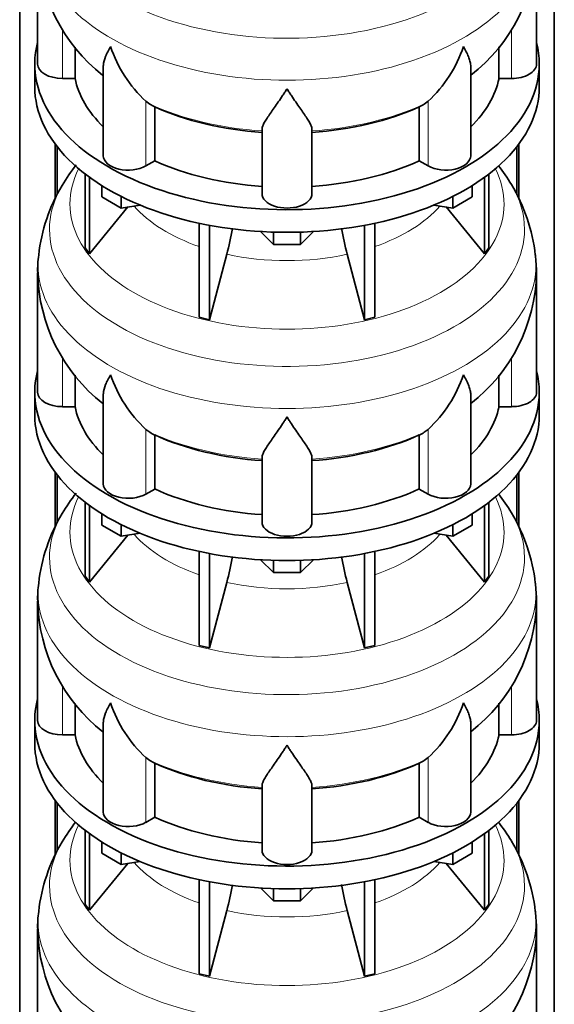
# Model space of a CAD drawing. Header units: millimetres. Extents: x 166 to 773, y -2002 to 1723.
# Tile 6 of 21: x 579 to 772, y -1632 to -1277. Entities that reach past the tile are written whole.
import ezdxf

# ---------------------------------------------------------------- set-up
doc = ezdxf.new("R2010")
doc.units = ezdxf.units.MM
doc.layers.add('LOW_134-9', color=7, linetype='Continuous')
doc.layers.add('VSI134_DIFFUSORE', color=7, linetype='Continuous')

# ---------------------------------------------------------------- blocks, each defined once
blk = doc.blocks.new('SE4')
at = {"layer": 'LOW_134-9', "color": 7, "linetype": 'Continuous', "lineweight": 35}
for p, q in [((579.14, -1734.28), (579.14, -656.16)), ((771.99, -1734.28), (771.99, -656.16)), ((591.89, -1321.64), (591.89, -1341.4)), ((592.64, -1322.63), (592.64, -1339.92)), ((758.49, -1322.63), (758.49, -1339.98)), ((759.24, -1321.64), (759.24, -1341.42)), ((591.89, -1440.03), (591.89, -1459.79)), ((592.64, -1441.02), (592.64, -1458.31)), ((758.49, -1441.02), (758.49, -1458.38)), ((759.24, -1440.03), (759.24, -1459.81)), ((591.89, -1558.43), (591.89, -1578.19)), ((759.24, -1558.43), (759.24, -1578.21)), ((592.64, -1559.42), (592.64, -1576.7)), ((758.49, -1559.42), (758.49, -1576.77))]:
    blk.add_line(p, q, dxfattribs=at)
at = {"layer": 'VSI134_DIFFUSORE', "color": 7, "linetype": 'Continuous', "lineweight": 35}
for p, q in [((585.57, -1249.77), (585.57, -1292.83)), ((765.57, -1292.83), (765.57, -1249.77)), ((599.09, -1298.03), (599.09, -1286.7)), ((752.04, -1286.61), (752.04, -1298.03)), ((584.57, -1292.83), (584.57, -1300.99)), ((766.57, -1300.99), (766.57, -1292.83)), ((609.29, -1293.76), (609.29, -1325.9)), ((741.84, -1325.9), (741.84, -1293.76)), ((594.57, -1298.03), (599.09, -1298.03)), ((752.04, -1298.03), (756.57, -1298.03)), ((626.08, -1307.28), (624.65, -1306.23)), ((726.48, -1306.23), (725.06, -1307.28)), ((627.86, -1327.72), (627.86, -1308.25)), ((723.28, -1308.25), (723.28, -1327.72)), ((666.57, -1339.59), (666.57, -1316.25)), ((684.57, -1339.59), (684.57, -1316.25)), ((624.65, -1329.57), (627.86, -1327.72)), ((723.28, -1327.72), (726.48, -1329.57)), ((602.74, -1332.5), (602.74, -1359.17)), ((604.27, -1333.64), (604.27, -1361.31)), ((746.86, -1333.64), (746.86, -1361.31)), ((748.39, -1332.5), (748.39, -1359.17)), ((608.81, -1340.75), (608.81, -1336.7)), ((742.32, -1340.75), (742.32, -1336.7)), ((615.75, -1344.76), (608.81, -1340.75)), ((615.75, -1344.76), (615.75, -1340.59)), ((735.38, -1344.76), (735.38, -1340.59)), ((742.32, -1340.75), (735.38, -1344.76)), ((604.27, -1361.31), (618.13, -1344.39)), ((622.57, -1343.71), (615.75, -1344.76)), ((735.38, -1344.76), (728.56, -1343.71)), ((733, -1344.39), (746.86, -1361.31)), ((643.87, -1350.24), (643.87, -1384.17)), ((647.56, -1350.98), (647.56, -1385.05)), ((703.57, -1350.98), (703.57, -1385.05)), ((707.26, -1350.24), (707.26, -1384.17)), ((670.66, -1357.89), (666.01, -1353.24)), ((670.66, -1357.89), (670.66, -1353.46)), ((685.12, -1353.24), (680.47, -1357.89)), ((680.47, -1357.89), (680.47, -1353.46)), ((602.74, -1359.17), (604.27, -1361.31)), ((680.47, -1357.89), (670.66, -1357.89)), ((746.86, -1361.31), (748.39, -1359.17)), ((647.56, -1385.05), (653.84, -1361.44)), ((697.29, -1361.44), (703.57, -1385.05)), ((585.57, -1368.17), (585.57, -1411.22)), ((765.57, -1411.22), (765.57, -1368.17)), ((643.87, -1384.17), (647.56, -1385.05)), ((703.57, -1385.05), (707.26, -1384.17)), ((599.09, -1416.42), (599.09, -1405.1)), ((752.04, -1405), (752.04, -1416.42)), ((584.57, -1411.22), (584.57, -1419.39)), ((609.29, -1412.16), (609.29, -1444.29)), ((741.84, -1444.29), (741.84, -1412.15)), ((766.57, -1419.39), (766.57, -1411.22)), ((594.57, -1416.42), (599.09, -1416.42)), ((752.04, -1416.42), (756.57, -1416.42)), ((626.08, -1425.67), (624.65, -1424.62)), ((627.86, -1446.12), (627.86, -1426.64)), ((723.28, -1426.64), (723.28, -1446.12)), ((726.48, -1424.62), (725.06, -1425.67)), ((666.57, -1457.99), (666.57, -1434.64)), ((684.57, -1457.99), (684.57, -1434.64)), ((624.65, -1447.96), (627.86, -1446.12)), ((723.28, -1446.12), (726.48, -1447.96)), ((602.74, -1450.89), (602.74, -1477.57)), ((604.27, -1452.03), (604.27, -1479.7)), ((746.86, -1452.03), (746.86, -1479.7)), ((748.39, -1450.89), (748.39, -1477.57)), ((608.81, -1459.15), (608.81, -1455.09)), ((742.32, -1459.15), (742.32, -1455.09)), ((615.75, -1463.15), (608.81, -1459.15)), ((615.75, -1463.15), (615.75, -1458.98)), ((735.38, -1463.15), (735.38, -1458.98)), ((742.32, -1459.15), (735.38, -1463.15)), ((604.27, -1479.7), (618.13, -1462.79)), ((622.57, -1462.1), (615.75, -1463.15)), ((735.38, -1463.15), (728.56, -1462.1)), ((733, -1462.79), (746.86, -1479.7)), ((643.87, -1468.64), (643.87, -1502.56)), ((647.56, -1469.38), (647.56, -1503.45)), ((703.57, -1469.38), (703.57, -1503.45)), ((707.26, -1468.64), (707.26, -1502.56)), ((670.66, -1476.29), (666.01, -1471.63)), ((670.66, -1476.29), (670.66, -1471.85)), ((685.12, -1471.63), (680.47, -1476.29)), ((680.47, -1476.29), (680.47, -1471.85)), ((680.47, -1476.29), (670.66, -1476.29)), ((602.74, -1477.57), (604.27, -1479.7)), ((647.56, -1503.45), (653.84, -1479.83)), ((697.29, -1479.83), (703.57, -1503.45)), ((746.86, -1479.7), (748.39, -1477.57)), ((585.57, -1486.56), (585.57, -1529.61)), ((765.57, -1529.61), (765.57, -1486.56)), ((643.87, -1502.56), (647.56, -1503.45)), ((703.57, -1503.45), (707.26, -1502.56)), ((599.09, -1534.81), (599.09, -1523.49)), ((752.04, -1523.4), (752.04, -1534.81)), ((584.57, -1529.61), (584.57, -1537.78)), ((609.29, -1530.55), (609.29, -1562.68)), ((741.84, -1562.68), (741.84, -1530.54)), ((766.57, -1537.78), (766.57, -1529.61)), ((594.57, -1534.81), (599.09, -1534.81)), ((752.04, -1534.81), (756.57, -1534.81)), ((626.08, -1544.06), (624.65, -1543.01)), ((726.48, -1543.01), (725.06, -1544.06)), ((627.86, -1564.51), (627.86, -1545.03)), ((723.28, -1545.03), (723.28, -1564.51)), ((666.57, -1576.38), (666.57, -1553.03)), ((684.57, -1576.38), (684.57, -1553.03)), ((624.65, -1566.36), (627.86, -1564.51)), ((723.28, -1564.51), (726.48, -1566.36)), ((602.74, -1569.28), (602.74, -1595.96)), ((748.39, -1569.28), (748.39, -1595.96)), ((604.27, -1570.43), (604.27, -1598.09)), ((746.86, -1570.43), (746.86, -1598.09)), ((608.81, -1577.54), (608.81, -1573.48)), ((742.32, -1577.54), (742.32, -1573.48)), ((615.75, -1581.55), (608.81, -1577.54)), ((615.75, -1581.55), (615.75, -1577.37)), ((622.57, -1580.49), (615.75, -1581.55)), ((735.38, -1581.55), (728.56, -1580.49)), ((735.38, -1581.55), (735.38, -1577.37)), ((742.32, -1577.54), (735.38, -1581.55)), ((604.27, -1598.09), (618.13, -1581.18)), ((733, -1581.18), (746.86, -1598.09)), ((643.87, -1587.03), (643.87, -1620.96)), ((707.26, -1587.03), (707.26, -1620.96)), ((647.56, -1587.77), (647.56, -1621.84)), ((670.66, -1594.68), (666.01, -1590.03)), ((670.66, -1594.68), (670.66, -1590.24)), ((685.12, -1590.03), (680.47, -1594.68)), ((680.47, -1594.68), (680.47, -1590.24)), ((703.57, -1587.77), (703.57, -1621.84)), ((680.47, -1594.68), (670.66, -1594.68)), ((602.74, -1595.96), (604.27, -1598.09)), ((647.56, -1621.84), (653.84, -1598.22)), ((697.29, -1598.22), (703.57, -1621.84)), ((746.86, -1598.09), (748.39, -1595.96)), ((585.57, -1604.95), (585.57, -1648.01)), ((765.57, -1648.01), (765.57, -1604.95)), ((643.87, -1620.96), (647.56, -1621.84)), ((703.57, -1621.84), (707.26, -1620.96))]:
    blk.add_line(p, q, dxfattribs=at)
at = {"layer": 'VSI134_DIFFUSORE', "color": 4, "linetype": 'Continuous', "lineweight": 9}
for p, q in [((594.57, -1298.03), (594.57, -1280.32)), ((756.57, -1298.03), (756.57, -1280.35)), ((624.65, -1329.57), (624.65, -1306.23)), ((726.48, -1329.57), (726.48, -1306.23)), ((594.57, -1416.42), (594.57, -1398.72)), ((756.57, -1416.42), (756.57, -1398.74)), ((624.65, -1447.96), (624.65, -1424.62)), ((726.48, -1447.96), (726.48, -1424.62)), ((594.57, -1534.81), (594.57, -1517.11)), ((756.57, -1534.81), (756.57, -1517.13)), ((624.65, -1566.36), (624.65, -1543.01)), ((726.48, -1566.36), (726.48, -1543.01))]:
    blk.add_line(p, q, dxfattribs=at)
at = {"layer": 'VSI134_DIFFUSORE', "color": 7, "linetype": 'Continuous', "lineweight": 35}
for centre, radius, start, end in [((646.86, -1248.66), 61.22, 181.0647, 232.0196), ((704.29, -1248.5), 61.29, 307.8797, 358.8057), ((657.15, -1271.27), 47.73, 198.6373, 227.0857), ((693.98, -1271.27), 47.73, 312.9143, 341.3628), ((633.99, -1294.88), 14.7, 237.4509, 245.3566), ((717.15, -1294.88), 14.7, 294.6434, 302.5491), ((653.74, -1371.49), 68.76, 142.0587, 149.4947), ((696.62, -1372.26), 69.87, 30.9857, 37.7364), ((647.64, -1368.51), 62.01, 149.0055, 173.7202), ((702.41, -1368.81), 63.13, 6.4522, 30.9813), ((564, -1337.12), 93.08, 344.857, 350.6965), ((785.82, -1337.33), 91.75, 189.2408, 195.2315), ((615.6, -1366.68), 29.99, 170.5165, 182.8924), ((705.89, -1368.61), 59.67, 0.422, 6.7093), ((646.86, -1367.06), 61.22, 181.0647, 232.0196), ((704.29, -1366.89), 61.29, 307.8797, 358.8057), ((657.15, -1389.66), 47.73, 198.6373, 227.0857), ((693.98, -1389.66), 47.73, 312.9143, 341.3628), ((633.99, -1413.28), 14.7, 237.4509, 245.3566), ((717.15, -1413.28), 14.7, 294.6434, 302.5491), ((653.74, -1489.88), 68.76, 142.0587, 149.4947), ((696.62, -1490.65), 69.87, 30.9857, 37.7364), ((647.64, -1486.91), 62.01, 149.0055, 173.7202), ((702.41, -1487.2), 63.13, 6.4522, 30.9813), ((564, -1455.51), 93.08, 344.857, 350.6965), ((785.82, -1455.72), 91.75, 189.2408, 195.2315), ((615.6, -1485.07), 29.99, 170.5165, 182.8924), ((705.89, -1487), 59.67, 0.422, 6.7093), ((646.86, -1485.45), 61.22, 181.0647, 232.0196), ((704.29, -1485.29), 61.29, 307.8797, 358.8057), ((657.15, -1508.05), 47.73, 198.6373, 227.0857), ((693.98, -1508.05), 47.73, 312.9143, 341.3628), ((633.99, -1531.67), 14.7, 237.4509, 245.3566), ((717.15, -1531.67), 14.7, 294.6434, 302.5491), ((653.74, -1608.27), 68.76, 142.2895, 149.4947), ((696.62, -1609.04), 69.87, 30.9857, 37.7364), ((647.64, -1605.3), 62.01, 149.0055, 173.7202), ((702.41, -1605.59), 63.13, 6.4522, 30.9813), ((564, -1573.91), 93.08, 344.857, 350.6965), ((785.82, -1574.11), 91.75, 189.2408, 195.2315), ((615.6, -1603.46), 29.99, 170.5165, 182.8924), ((705.89, -1605.4), 59.67, 0.422, 6.7093), ((646.86, -1603.84), 61.22, 181.0647, 232.0196), ((704.29, -1603.68), 61.29, 307.8797, 358.8057)]:
    blk.add_arc(centre, radius, start, end, dxfattribs=at)
at = {"layer": 'VSI134_DIFFUSORE', "color": 4, "linetype": 'Continuous', "lineweight": 9}
for centre, major_axis, start_param, end_param in [((675.57, -1234.06), (85.67, 0), 2.814529, 6.283185), ((675.57, -1246.81), (-89.83, 0), 0, 3.208879), ((675.57, -1271.36), (-79.5, 0), 0.898849, 1.457346), ((675.57, -1271.36), (79.5, 0), 4.82584, 5.384336), ((675.57, -1343.26), (-78.3, 0), 0, 3.425204), ((675.57, -1343.26), (-78.3, 0), 5.999574, 6.283185), ((675.57, -1352.45), (85.67, 0), 2.814529, 6.283185), ((675.57, -1352.45), (85.67, 0), 0, 0.330403), ((675.57, -1328.14), (-61.63, 0), 0.463231, 1.030574), ((675.57, -1328.14), (61.63, 0), 5.252612, 5.819954), ((675.57, -1365.2), (-89.83, 0), 0, 3.208879), ((675.57, -1365.2), (-89.83, 0), 6.216093, 6.283185), ((675.57, -1328.14), (-61.63, 0), 1.210556, 1.931037), ((675.57, -1389.75), (-79.5, 0), 0.898849, 1.457346), ((675.57, -1389.75), (79.5, 0), 4.82584, 5.384336), ((675.57, -1461.65), (-78.3, 0), 0, 3.425204), ((675.57, -1461.65), (-78.3, 0), 5.999574, 6.283185), ((675.57, -1470.84), (85.67, 0), 2.814529, 6.283185), ((675.57, -1470.84), (85.67, 0), 0, 0.330403), ((675.57, -1446.53), (-61.63, 0), 0.463231, 1.030574), ((675.57, -1446.53), (61.63, 0), 5.252612, 5.819954), ((675.57, -1483.6), (-89.83, 0), 0, 3.208879), ((675.57, -1483.6), (-89.83, 0), 6.216093, 6.283185), ((675.57, -1446.53), (-61.63, 0), 1.210556, 1.931037), ((675.57, -1508.14), (-79.5, 0), 0.898849, 1.457346), ((675.57, -1508.14), (79.5, 0), 4.82584, 5.384336), ((675.57, -1580.04), (-78.3, 0), 0, 3.425204), ((675.57, -1580.04), (-78.3, 0), 5.999574, 6.283185), ((675.57, -1589.23), (85.67, 0), 2.814529, 6.283185), ((675.57, -1589.23), (85.67, 0), 0, 0.330403), ((675.57, -1564.92), (-61.63, 0), 0.463231, 1.030574), ((675.57, -1564.92), (61.63, 0), 5.252612, 5.819954), ((675.57, -1564.92), (-61.63, 0), 1.210556, 1.931037), ((675.57, -1601.99), (-89.83, 0), 0, 3.208879), ((675.57, -1601.99), (-89.83, 0), 6.216093, 6.283185)]:
    blk.add_ellipse(centre, major_axis=major_axis, ratio=0.57735, start_param=start_param, end_param=end_param, dxfattribs=at)
at = {"layer": 'VSI134_DIFFUSORE', "color": 7, "linetype": 'Continuous', "lineweight": 35}
for centre, major_axis, start_param, end_param in [((675.57, -1292.83), (91, 0), 2.993207, 6.283185), ((675.57, -1292.83), (91, 0), 0, 0.148386), ((594.57, -1292.83), (9, 0), 3.141593, 4.712389), ((756.57, -1292.83), (-9, 0), 1.570796, 3.141593), ((675.57, -1292.83), (-77, 0), 0.117151, 0.534109), ((675.57, -1292.83), (77, 0), 5.749077, 6.166034), ((675.57, -1300.99), (-91, 0), 0, 3.141593), ((675.57, -1273.35), (-77, 0), 0.902549, 1.453645), ((675.57, -1273.35), (77, 0), 4.82954, 5.380636), ((618.29, -1325.9), (9, 0), 3.141593, 5.497787), ((675.57, -1292.83), (-77, 0), 0.902549, 1.453645), ((675.57, -1292.83), (77, 0), 4.82954, 5.380636), ((732.84, -1325.9), (-9, 0), 0.785398, 3.141593), ((675.57, -1339.59), (-9, 0), 0, 3.141593), ((675.57, -1411.22), (91, 0), 2.993207, 6.283185), ((675.57, -1411.22), (91, 0), 0, 0.148386), ((594.57, -1411.22), (9, 0), 3.141593, 4.712389), ((756.57, -1411.22), (-9, 0), 1.570796, 3.141593), ((675.57, -1411.22), (-77, 0), 0.117151, 0.534109), ((675.57, -1411.22), (77, 0), 5.749077, 6.166034), ((675.57, -1419.39), (-91, 0), 0, 3.141593), ((675.57, -1391.74), (-77, 0), 0.902549, 1.453645), ((675.57, -1391.74), (77, 0), 4.82954, 5.380636), ((618.29, -1444.29), (9, 0), 3.141593, 5.497787), ((732.84, -1444.29), (-9, 0), 0.785398, 3.141593), ((675.57, -1411.22), (-77, 0), 0.902549, 1.453645), ((675.57, -1411.22), (77, 0), 4.82954, 5.380636), ((675.57, -1457.99), (-9, 0), 0, 3.141593), ((675.57, -1529.61), (91, 0), 2.993207, 6.283185), ((675.57, -1529.61), (91, 0), 0, 0.148386), ((594.57, -1529.61), (9, 0), 3.141593, 4.712389), ((756.57, -1529.61), (-9, 0), 1.570796, 3.141593), ((675.57, -1537.78), (-91, 0), 0, 3.141593), ((675.57, -1529.61), (-77, 0), 0.117151, 0.534109), ((675.57, -1529.61), (77, 0), 5.749077, 6.166034), ((675.57, -1510.14), (-77, 0), 0.902549, 1.453645), ((675.57, -1510.14), (77, 0), 4.82954, 5.380636), ((618.29, -1562.68), (9, 0), 3.141593, 5.497787), ((732.84, -1562.68), (-9, 0), 0.785398, 3.141593), ((675.57, -1529.61), (-77, 0), 0.902549, 1.453645), ((675.57, -1529.61), (77, 0), 4.82954, 5.380636), ((675.57, -1576.38), (-9, 0), 0, 3.141593)]:
    blk.add_ellipse(centre, major_axis=major_axis, ratio=0.57735, start_param=start_param, end_param=end_param, dxfattribs=at)
for points, knots in [([(609.29, -1293.77), (609.29, -1293.61), (609.3, -1293.44), (609.38, -1292.26), (609.67, -1291.21), (610.34, -1289.53), (610.6, -1288.96), (611.06, -1288.07), (611.22, -1287.77), (611.47, -1287.31), (611.6, -1287.07), (611.74, -1286.84), (611.83, -1286.68), (611.88, -1286.6), (611.93, -1286.52)], [0.4586292, 0.4586292, 0.4586292, 0.4586292, 0.5, 0.5, 0.75, 0.75, 0.875, 0.875, 0.9375, 0.9375, 0.96875, 0.984375, 0.984375, 1, 1, 1, 1]), ([(741.84, -1293.77), (741.84, -1293.61), (741.84, -1293.46), (741.79, -1292.8), (741.7, -1292.28), (741.43, -1291.22), (741.25, -1290.67), (740.8, -1289.55), (740.53, -1288.97), (740.08, -1288.07), (739.92, -1287.77), (739.66, -1287.31), (739.57, -1287.15), (739.39, -1286.84), (739.3, -1286.68), (739.21, -1286.52)], [0.4604904, 0.4604904, 0.4604904, 0.4604904, 0.5, 0.5, 0.625, 0.625, 0.75, 0.75, 0.875, 0.875, 0.9375, 0.9375, 0.96875, 0.96875, 1, 1, 1, 1]), ([(675.57, -1301.74), (675.43, -1301.95), (675.3, -1302.17), (675.03, -1302.59), (674.9, -1302.79), (674.5, -1303.41), (674.24, -1303.81), (673.45, -1305.01), (672.94, -1305.77), (671.92, -1307.25), (671.43, -1307.96), (670.48, -1309.31), (670.03, -1309.96), (669.18, -1311.18), (668.79, -1311.76), (668.25, -1312.58), (668.08, -1312.84), (667.75, -1313.36), (667.6, -1313.61), (667.19, -1314.33), (666.97, -1314.77), (666.66, -1315.57), (666.57, -1315.93), (666.57, -1316.25)], [0, 0, 0, 0, 0.03125, 0.03125, 0.0625, 0.0625, 0.125, 0.125, 0.25, 0.25, 0.375, 0.375, 0.5, 0.5, 0.625, 0.625, 0.6875, 0.6875, 0.75, 0.75, 0.875, 0.875, 1, 1, 1, 1]), ([(684.57, -1316.25), (684.57, -1315.93), (684.48, -1315.57), (684.16, -1314.77), (683.94, -1314.33), (683.53, -1313.61), (683.38, -1313.36), (683.06, -1312.85), (682.89, -1312.58), (682.35, -1311.76), (681.95, -1311.18), (681.1, -1309.96), (680.65, -1309.32), (679.71, -1307.97), (679.21, -1307.25), (678.2, -1305.78), (677.68, -1305.01), (676.89, -1303.82), (676.63, -1303.41), (676.23, -1302.79), (676.1, -1302.59), (675.83, -1302.17), (675.7, -1301.95), (675.57, -1301.74)], [0, 0, 0, 0, 0.125, 0.125, 0.25, 0.25, 0.3125, 0.3125, 0.375, 0.375, 0.5, 0.5, 0.625, 0.625, 0.75, 0.75, 0.875, 0.875, 0.9375, 0.9375, 0.96875, 0.96875, 1, 1, 1, 1]), ([(609.29, -1412.17), (609.29, -1412), (609.3, -1411.83), (609.38, -1410.65), (609.67, -1409.6), (610.34, -1407.92), (610.6, -1407.35), (611.06, -1406.46), (611.22, -1406.16), (611.47, -1405.7), (611.6, -1405.47), (611.74, -1405.23), (611.83, -1405.07), (611.88, -1404.99), (611.93, -1404.91)], [0.4586292, 0.4586292, 0.4586292, 0.4586292, 0.5, 0.5, 0.75, 0.75, 0.875, 0.875, 0.9375, 0.9375, 0.96875, 0.984375, 0.984375, 1, 1, 1, 1]), ([(741.84, -1412.16), (741.84, -1412.01), (741.84, -1411.85), (741.79, -1411.19), (741.7, -1410.68), (741.43, -1409.61), (741.25, -1409.07), (740.8, -1407.94), (740.53, -1407.36), (740.08, -1406.46), (739.92, -1406.16), (739.66, -1405.7), (739.57, -1405.54), (739.39, -1405.23), (739.3, -1405.07), (739.21, -1404.91)], [0.4604904, 0.4604904, 0.4604904, 0.4604904, 0.5, 0.5, 0.625, 0.625, 0.75, 0.75, 0.875, 0.875, 0.9375, 0.9375, 0.96875, 0.96875, 1, 1, 1, 1]), ([(675.57, -1420.13), (675.43, -1420.35), (675.3, -1420.56), (675.03, -1420.98), (674.9, -1421.18), (674.5, -1421.8), (674.24, -1422.21), (673.45, -1423.4), (672.94, -1424.16), (671.92, -1425.64), (671.43, -1426.35), (670.48, -1427.71), (670.03, -1428.35), (669.18, -1429.57), (668.79, -1430.15), (668.25, -1430.97), (668.08, -1431.24), (667.75, -1431.75), (667.6, -1432), (667.19, -1432.72), (666.97, -1433.16), (666.66, -1433.96), (666.57, -1434.32), (666.57, -1434.64)], [0, 0, 0, 0, 0.03125, 0.03125, 0.0625, 0.0625, 0.125, 0.125, 0.25, 0.25, 0.375, 0.375, 0.5, 0.5, 0.625, 0.625, 0.6875, 0.6875, 0.75, 0.75, 0.875, 0.875, 1, 1, 1, 1]), ([(684.57, -1434.64), (684.57, -1434.32), (684.48, -1433.96), (684.16, -1433.16), (683.94, -1432.72), (683.53, -1432), (683.38, -1431.75), (683.06, -1431.24), (682.89, -1430.97), (682.35, -1430.15), (681.95, -1429.57), (681.1, -1428.35), (680.65, -1427.71), (679.71, -1426.36), (679.21, -1425.65), (678.2, -1424.17), (677.68, -1423.4), (676.89, -1422.21), (676.63, -1421.8), (676.23, -1421.19), (676.1, -1420.98), (675.83, -1420.56), (675.7, -1420.34), (675.57, -1420.13)], [0, 0, 0, 0, 0.125, 0.125, 0.25, 0.25, 0.3125, 0.3125, 0.375, 0.375, 0.5, 0.5, 0.625, 0.625, 0.75, 0.75, 0.875, 0.875, 0.9375, 0.9375, 0.96875, 0.96875, 1, 1, 1, 1]), ([(609.29, -1530.56), (609.29, -1530.39), (609.3, -1530.23), (609.38, -1529.04), (609.67, -1527.99), (610.34, -1526.32), (610.6, -1525.74), (611.06, -1524.85), (611.22, -1524.55), (611.47, -1524.09), (611.6, -1523.86), (611.74, -1523.62), (611.83, -1523.46), (611.88, -1523.38), (611.93, -1523.31)], [0.4586292, 0.4586292, 0.4586292, 0.4586292, 0.5, 0.5, 0.75, 0.75, 0.875, 0.875, 0.9375, 0.9375, 0.96875, 0.984375, 0.984375, 1, 1, 1, 1]), ([(741.84, -1530.55), (741.84, -1530.4), (741.84, -1530.24), (741.79, -1529.58), (741.7, -1529.07), (741.43, -1528.01), (741.25, -1527.46), (740.8, -1526.33), (740.53, -1525.75), (740.08, -1524.86), (739.92, -1524.55), (739.66, -1524.09), (739.57, -1523.94), (739.39, -1523.62), (739.3, -1523.46), (739.21, -1523.31)], [0.4604904, 0.4604904, 0.4604904, 0.4604904, 0.5, 0.5, 0.625, 0.625, 0.75, 0.75, 0.875, 0.875, 0.9375, 0.9375, 0.96875, 0.96875, 1, 1, 1, 1]), ([(675.57, -1538.53), (675.43, -1538.74), (675.3, -1538.95), (675.03, -1539.37), (674.9, -1539.58), (674.5, -1540.19), (674.24, -1540.6), (673.45, -1541.79), (672.94, -1542.56), (671.92, -1544.03), (671.43, -1544.75), (670.48, -1546.1), (670.03, -1546.74), (669.18, -1547.96), (668.79, -1548.54), (668.25, -1549.36), (668.08, -1549.63), (667.75, -1550.14), (667.6, -1550.39), (667.19, -1551.11), (666.97, -1551.55), (666.66, -1552.35), (666.57, -1552.71), (666.57, -1553.03)], [0, 0, 0, 0, 0.03125, 0.03125, 0.0625, 0.0625, 0.125, 0.125, 0.25, 0.25, 0.375, 0.375, 0.5, 0.5, 0.625, 0.625, 0.6875, 0.6875, 0.75, 0.75, 0.875, 0.875, 1, 1, 1, 1]), ([(684.57, -1553.03), (684.57, -1552.71), (684.48, -1552.35), (684.16, -1551.55), (683.94, -1551.11), (683.53, -1550.39), (683.38, -1550.14), (683.06, -1549.63), (682.89, -1549.36), (682.35, -1548.54), (681.95, -1547.96), (681.1, -1546.74), (680.65, -1546.1), (679.71, -1544.75), (679.21, -1544.04), (678.2, -1542.56), (677.68, -1541.79), (676.89, -1540.6), (676.63, -1540.2), (676.23, -1539.58), (676.1, -1539.37), (675.83, -1538.95), (675.7, -1538.74), (675.57, -1538.53)], [0, 0, 0, 0, 0.125, 0.125, 0.25, 0.25, 0.3125, 0.3125, 0.375, 0.375, 0.5, 0.5, 0.625, 0.625, 0.75, 0.75, 0.875, 0.875, 0.9375, 0.9375, 0.96875, 0.96875, 1, 1, 1, 1])]:
    blk.add_open_spline(points, degree=3, knots=knots, dxfattribs=at)

msp = doc.modelspace()

# ---------------------------------------------------------------- block references
msp.add_blockref('SE4', (0, 0))

doc.saveas('drawing.dxf')
